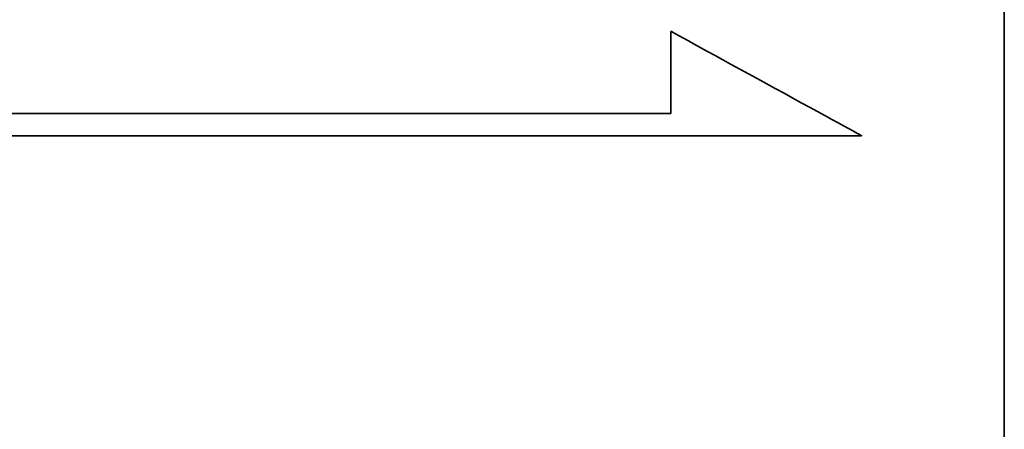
# Model space of a CAD drawing. Header units: millimetres. Extents: x 688 to 938, y 73 to 152.
# Tile 48 of 54: x 876.79 to 880.04, y 94.62 to 95.97. Entities that reach past the tile are written whole.
import ezdxf

# ---------------------------------------------------------------- set-up
doc = ezdxf.new("R2010")
doc.units = ezdxf.units.MM
doc.header["$LTSCALE"] = 0.1
for name, color, linetype in [('2', 7, 'CONTINUOUS'), ('DIM', 4, 'CONTINUOUS'), ('layer 1', 7, 'CONTINUOUS'), ('OUT', 3, 'CONTINUOUS')]:
    doc.layers.add(name, color=color, linetype=linetype)

# ---------------------------------------------------------------- blocks, each defined once
blk = doc.blocks.new('TBI MOTION logo(完整正式版)')
at = {"layer": 'layer 1', "color": 22, "lineweight": 35}
blk.add_open_spline([(75.90875, -9.47875), (75.90875, -9.47875), (75.90875, -12.28625), (75.90875, -12.28625), (75.90875, -12.28625), (75.90875, -12.28625), (75.90875, -12.47875), (75.90875, -12.47875), (75.90875, -12.47875), (75.90875, -12.47875), (75.71625, -12.47875), (75.71625, -12.47875), (75.71625, -12.47875), (75.71625, -12.47875), (-88.32875, -12.47875), (-88.32875, -12.47875), (-88.32875, -12.47875), (-88.32875, -12.47875), (-88.32875, -13.29375), (-88.32875, -13.29375), (-88.32875, -13.29375), (-88.32875, -13.29375), (82.89125, -13.29375), (82.89125, -13.29375), (82.89125, -13.29375), (82.89125, -13.29375), (75.90875, -9.47875), (75.90875, -9.47875)], degree=3, knots=[0, 0, 0, 0, 0.14285714, 0.14285714, 0.14285714, 0.14285715, 0.28571429, 0.28571429, 0.28571429, 0.2857143, 0.42857143, 0.42857143, 0.42857143, 0.42857144, 0.57142857, 0.57142857, 0.57142857, 0.57142858, 0.71428571, 0.71428571, 0.71428571, 0.71428572, 0.85714286, 0.85714286, 0.85714286, 0.85714287, 1, 1, 1, 1], dxfattribs=at)

msp = doc.modelspace()

# ---------------------------------------------------------------- linework, layer by layer
at = {"layer": '2', "color": 0, "linetype": 'Continuous'}
for p, q in [((880.0385, 91.7832), (880.0385, 111.0825)), ((880.0385, 105.5546), (880.0385, 91.7188))]:
    msp.add_line(p, q, dxfattribs=at)
at = {"layer": 'OUT', "color": 0, "linetype": 'Continuous'}
for p, q in [((880.0385, 95.741), (880.0385, 96.125)), ((880.0385, 92.7188), (880.0385, 95.741))]:
    msp.add_line(p, q, dxfattribs=at)

# ---------------------------------------------------------------- block references
at = {"layer": 'DIM', "color": 7, "xscale": 0.090033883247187, "yscale": 0.090033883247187, "zscale": 0.090033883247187}
msp.add_blockref('TBI MOTION logo(完整正式版)', (872.1053, 96.7856), dxfattribs=at)

doc.saveas('drawing.dxf')
